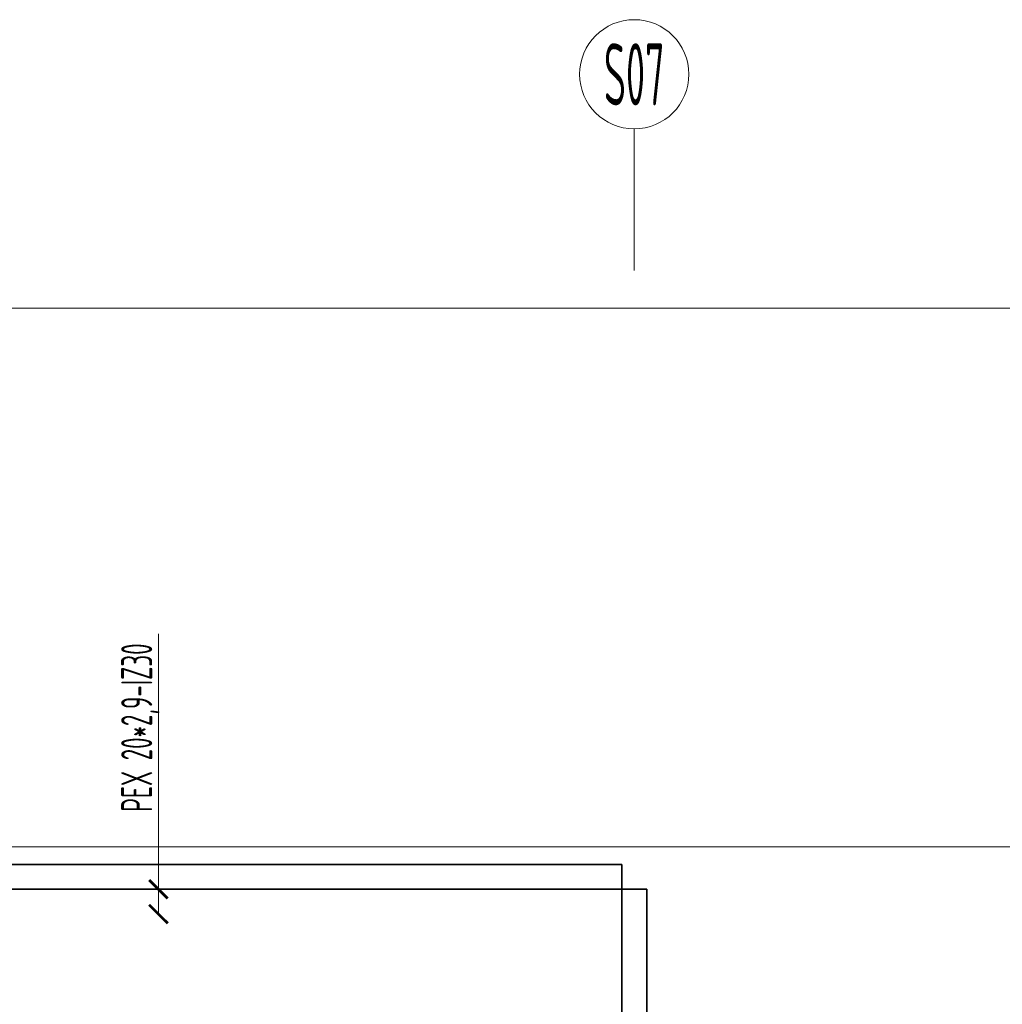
# Model space of a CAD drawing. Header units: millimetres. Extents: x 17747 to 112039, y -74980 to 446921.
# Tile 177 of 256: x 66019 to 69974, y -69314 to -65348. Entities that reach past the tile are written whole.
import ezdxf
from ezdxf.enums import TextEntityAlignment as Align

# ---------------------------------------------------------------- set-up
doc = ezdxf.new("R2010")
doc.units = ezdxf.units.MM
doc.linetypes.add('phl_thick', pattern=[0])
doc.linetypes.add('VERDECKT', pattern=[9.525, 6.35, -3.175])
for name, color, linetype, lineweight in [('JS_VYT_POPIS - OBECNĚ', 7, 'Continuous', 5), ('UT_KOTY - DIMENZE', 7, 'Continuous', 5), ('UT_SCHÉMA_PŘÍVOD', 10, 'Continuous', 35), ('UT_SCHÉMA_ZPÁTEČKA', 172, 'VERDECKT', 35), ('VZT_50 POPIS - OBECNE', 7, 'Continuous', 5)]:
    doc.layers.add(name, color=color, linetype=linetype, lineweight=lineweight)
doc.styles.add('ISOCP 2.5', font='isocp.shx', dxfattribs={"width": 0.6, "height": 2.5})
doc.styles.add('VZT_POPIS', font='isocp.shx', dxfattribs={"width": 0.6, "height": 125})

# ---------------------------------------------------------------- blocks, each defined once
blk = doc.blocks.new('_ArchTick')
at = {"color": 0, "linetype": 'ByBlock', "const_width": 0.15}
blk.add_lwpolyline([(-0.5, -0.5), (0.5, 0.5)], dxfattribs=at)

msp = doc.modelspace()

# ---------------------------------------------------------------- linework, layer by layer
at = {"layer": 'JS_VYT_POPIS - OBECNĚ'}
msp.add_line((68492.5, -66358.3), (68492.5, -65787.9), dxfattribs=at)
msp.add_circle((68492.5, -65567.9), 220, dxfattribs=at)
at = {"layer": 'UT_KOTY - DIMENZE'}
for points in [[(66577, -68563.8), (66577, -67822.2)], [(66577, -68950.5), (66577, -68563.8)], [(66577, -68850.5), (66577, -68563.8)]]:
    msp.add_lwpolyline(points, dxfattribs=at)
at = {"layer": 'UT_SCHÉMA_PŘÍVOD'}
for p, q in [((63983.2, -68850.5), (68542.5, -68850.5)), ((68542.5, -68850.5), (68542.5, -74160.3))]:
    msp.add_line(p, q, dxfattribs=at)
at = {"layer": 'UT_SCHÉMA_ZPÁTEČKA', "ltscale": 0.3}
for p, q in [((63863.2, -68750.5), (68442.5, -68750.5)), ((68442.5, -68750.5), (68442.5, -74010.3))]:
    msp.add_line(p, q, dxfattribs=at)
at = {"layer": 'VZT_50 POPIS - OBECNE', "linetype": 'phl_thick'}
for p, q in [((57168, -66509.4), (76932.8, -66509.4)), ((57168, -68679.4), (76932.8, -68679.4))]:
    msp.add_line(p, q, dxfattribs=at)

# ---------------------------------------------------------------- block references
at = {"layer": 'UT_KOTY - DIMENZE', "xscale": 75, "yscale": 75, "zscale": 75, "rotation": 270}
for p in [(66577, -68850.5), (66577, -68950.5)]:
    msp.add_blockref('_ArchTick', p, dxfattribs=at)

# ---------------------------------------------------------------- texts
at = {"layer": 'JS_VYT_POPIS - OBECNĚ', "style": 'VZT_POPIS', "width": 0.5}
msp.add_text('S07', height=250, dxfattribs=at).set_placement((68492.5, -65567.9), align=Align.MIDDLE_CENTER)
at = {"layer": 'UT_KOTY - DIMENZE', "insert": (66427, -68538.8), "char_height": 125, "attachment_point": 1, "rotation": 90, "style": 'ISOCP 2.5'}
msp.add_mtext('PEX 20*2,9-IZ30', dxfattribs=at)

doc.saveas('drawing.dxf')
